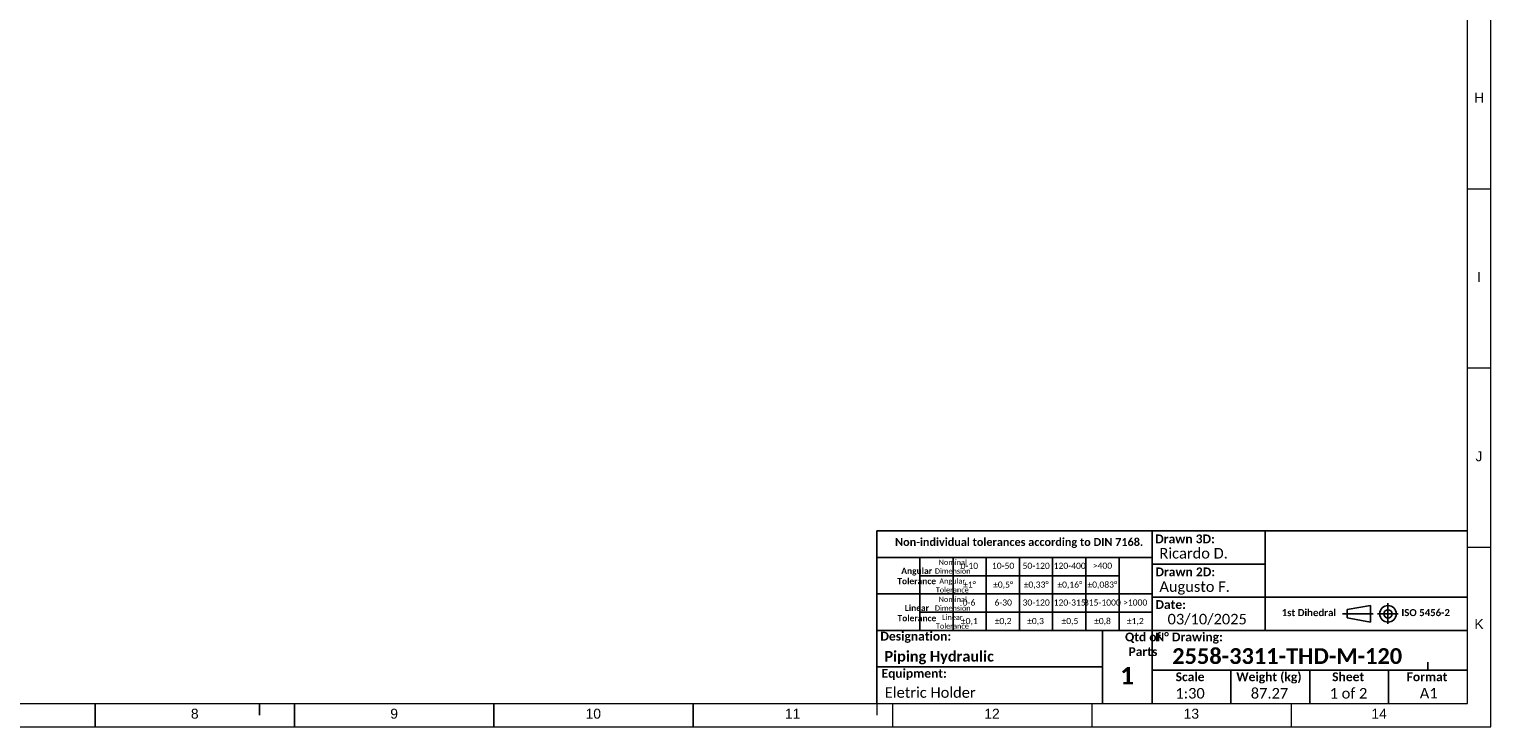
# Model space of a CAD drawing. Header units: millimetres. Extents: x 0 to 25230, y 0 to 17820.
# Tile 108 of 244: x 12020 to 25230, y 0 to 6302. Entities that reach past the tile are written whole.
import ezdxf

# ---------------------------------------------------------------- set-up
doc = ezdxf.new("R2010")
doc.units = ezdxf.units.MM
doc.linetypes.add('SLD-Mista-longa', pattern=[19.05, 15.24, -1.27, 1.27, -1.27])
doc.linetypes.add('SLD-Sólida', pattern=[0])
for name, color, linetype in [('ATENÇÃO', 1, 'SLD-Sólida'), ('DETALHAMENTO', 8, 'SLD-Sólida'), ('PADRÃO_SOLID', 7, 'SLD-Sólida')]:
    doc.layers.add(name, color=color, linetype=linetype)
doc.styles.add('SLDTEXTSTYLE0', font='ARIAL.TTF')
doc.styles.add('SLDTEXTSTYLE1', font='CALIBRIB.TTF')
doc.styles.add('SLDTEXTSTYLE2', font='CALIBRI.TTF')

msp = doc.modelspace()

# ---------------------------------------------------------------- linework, layer by layer
at = {"color": 7, "linetype": 'SLD-Sólida', "lineweight": 18, "ltscale": 30}
for p, q in [((25020, 210), (25020, 17610)), ((25230, 4860), (25230, 6480)), ((25020, 4860), (25230, 4860)), ((25230, 3240), (25230, 4860)), ((25230, 3240), (25230, 4860)), ((25230, 3240), (25230, 4860)), ((25230, 3240), (25020, 3240)), ((25230, 1620), (25230, 3240)), ((25230, 1620), (25020, 1620)), ((25230, 0), (25230, 1620)), ((25230, 0), (25230, 1620)), ((25230, 0), (25230, 1620)), ((750, 210), (25020, 210)), ((19680, 210), (19680, 105)), ((19824, 0), (19824, 210)), ((21626, 0), (21626, 210)), ((23428, 0), (23428, 210)), ((0, 0), (25230, 0))]:
    msp.add_line(p, q, dxfattribs=at)
at = {"layer": 'DETALHAMENTO', "color": 7, "ltscale": 30}
for p, q in [((19680, 210), (19680, 1770)), ((25020, 1770), (19680, 1770)), ((22170, 210), (22170, 1770)), ((23190, 870), (23190, 1770)), ((22170, 1530), (19680, 1530)), ((20070, 1200), (20070, 1530)), ((20370, 870), (20370, 1530)), ((20670, 870), (20670, 1530)), ((20970, 870), (20970, 1530)), ((21270, 870), (21270, 1530)), ((21570, 870), (21570, 1530)), ((21870, 870), (21870, 1530)), ((22170, 1470), (23190, 1470)), ((21870, 1365), (20070, 1365)), ((20070, 1200), (19680, 1200)), ((20370, 1200), (20070, 1200)), ((20070, 870), (20070, 1200)), ((20670, 1200), (20370, 1200)), ((20970, 1200), (20670, 1200)), ((21270, 1200), (20970, 1200)), ((21570, 1200), (21270, 1200)), ((21870, 1200), (21570, 1200)), ((22170, 1200), (21870, 1200)), ((22170, 1170), (23190, 1170)), ((24142, 1095), (23932, 1058)), ((23932, 1058), (23932, 983)), ((24142, 1095), (24142, 945)), ((22170, 1035), (20070, 1035)), ((24142, 945), (23932, 983)), ((22170, 870), (19680, 870)), ((22170, 870), (25020, 870)), ((21720, 540), (19680, 540)), ((22882, 510), (22170, 510)), ((22882, 210), (22882, 510)), ((23595, 510), (22882, 510)), ((23595, 210), (23595, 510)), ((24307, 510), (23595, 510)), ((25020, 510), (24307, 510)), ((24307, 510), (24307, 210)), ((14100, 210), (14100, 105))]:
    msp.add_line(p, q, dxfattribs=at)
at = {"layer": 'DETALHAMENTO', "color": 7, "linetype": 'SLD-Mista-longa', "ltscale": 30}
for p, q in [((24301, 1116), (24301, 929)), ((23891, 1020), (24167, 1020)), ((24394, 1020), (24207, 1020))]:
    msp.add_line(p, q, dxfattribs=at)
at = {"layer": 'DETALHAMENTO', "color": 7, "linetype": 'SLD-Sólida', "ltscale": 30}
for p, q in [((12615, 0), (12615, 210)), ((14417, 0), (14417, 210)), ((16219, 0), (16219, 210)), ((18021, 0), (18021, 210))]:
    msp.add_line(p, q, dxfattribs=at)
at = {"layer": 'DETALHAMENTO', "color": 7, "ltscale": 30}
for radius in [75, 37.5]:
    msp.add_circle((24301, 1020), radius, dxfattribs=at)
at = {"layer": 'PADRÃO_SOLID', "ltscale": 30}
for p, q in [((23190, 1170), (23940, 1170)), ((23940, 1170), (25020, 1170)), ((21720, 210), (21720, 870)), ((24660, 510), (24660, 585))]:
    msp.add_line(p, q, dxfattribs=at)

# ---------------------------------------------------------------- texts
at = {"layer": 'ATENÇÃO', "ltscale": 30, "attachment_point": 2, "style": 'SLDTEXTSTYLE1'}
for s, insert, char_height in [('2558-3311-THD-M-120', (23390, 710), 142.88), ('1', (21943, 541), 159)]:
    msp.add_mtext(s, dxfattribs=dict(at, insert=insert, char_height=char_height))
at = {"layer": 'DETALHAMENTO', "color": 7, "ltscale": 30}
for s, insert, char_height, attachment_point, style in [('H', (25079, 5729), 90, 1, 'SLDTEXTSTYLE0'), ('I', (25106, 4109), 90, 1, 'SLDTEXTSTYLE0'), ('J', (25092, 2489), 90, 1, 'SLDTEXTSTYLE0'), ('Drawn 3D:', (22197, 1737), 79.4, 1, 'SLDTEXTSTYLE1'), ('Non-individual tolerances according to DIN 7168.', (20967, 1705), 71.44, 2, 'SLDTEXTSTYLE1'), ('Ricardo D.', (22235, 1615), 95.2, 1, 'SLDTEXTSTYLE2'), ('Nominal  ^JDimension', (20367, 1510), 47.62, 2, 'SLDTEXTSTYLE2'), ('0-10', (20517, 1482), 55.6, 2, 'SLDTEXTSTYLE2'), ('10-50', (20822, 1482), 55.6, 2, 'SLDTEXTSTYLE2'), ('50-120', (21121, 1482), 55.6, 2, 'SLDTEXTSTYLE2'), ('120-400', (21424, 1482), 55.6, 2, 'SLDTEXTSTYLE2'), ('>400', (21720, 1483), 55.6, 2, 'SLDTEXTSTYLE2'), ('Angular  ^JTolerance', (20041, 1436), 55.56, 2, 'SLDTEXTSTYLE1'), ('Angular  ^JTolerance', (20363, 1340), 47.62, 2, 'SLDTEXTSTYLE2'), ('Drawn 2D:', (22199, 1439), 79.4, 1, 'SLDTEXTSTYLE1'), ('±1°', (20518, 1312), 55.6, 2, 'SLDTEXTSTYLE2'), ('±0,5°', (20822, 1312), 55.6, 2, 'SLDTEXTSTYLE2'), ('±0,33°', (21121, 1312), 55.6, 2, 'SLDTEXTSTYLE2'), ('±0,16°', (21425, 1312), 55.6, 2, 'SLDTEXTSTYLE2'), ('±0,083°', (21719, 1312), 55.6, 2, 'SLDTEXTSTYLE2'), ('Augusto F.', (22235, 1314), 95.2, 1, 'SLDTEXTSTYLE2'), ('Linear  ^JTolerance', (20043, 1101), 55.56, 2, 'SLDTEXTSTYLE1'), ('Nominal  ^JDimension', (20367, 1175), 47.62, 2, 'SLDTEXTSTYLE2'), ('0-6', (20514, 1150), 55.6, 2, 'SLDTEXTSTYLE2'), ('6-30', (20823, 1150), 55.6, 2, 'SLDTEXTSTYLE2'), ('30-120', (21121, 1150), 55.6, 2, 'SLDTEXTSTYLE2'), ('120-315', (21424, 1150), 55.6, 2, 'SLDTEXTSTYLE2'), ('315-1000', (21719, 1150), 55.6, 2, 'SLDTEXTSTYLE2'), ('>1000', (22016, 1150), 55.6, 2, 'SLDTEXTSTYLE2'), ('Date:', (22199, 1144), 79.4, 1, 'SLDTEXTSTYLE1'), ('1st Dihedral', (23832, 1063), 63.5, 3, 'SLDTEXTSTYLE1'), ('ISO 5456-2', (24422, 1063), 63.5, 1, 'SLDTEXTSTYLE1'), ('Linear  ^JTolerance', (20364, 1013), 47.62, 2, 'SLDTEXTSTYLE2'), ('±0,1', (20517, 983), 55.6, 2, 'SLDTEXTSTYLE2'), ('±0,2', (20822, 983), 55.6, 2, 'SLDTEXTSTYLE2'), ('±0,3', (21115, 983), 55.6, 2, 'SLDTEXTSTYLE2'), ('±0,5', (21426, 983), 55.6, 2, 'SLDTEXTSTYLE2'), ('±0,8', (21720, 983), 55.6, 2, 'SLDTEXTSTYLE2'), ('±1,2', (22017, 983), 55.6, 2, 'SLDTEXTSTYLE2'), ('03/10/2025', (22667, 1020), 95.2, 2, 'SLDTEXTSTYLE2'), ('K', (25082, 973), 90, 1, 'SLDTEXTSTYLE0'), ('Designation:', (19713, 858), 79.37, 1, 'SLDTEXTSTYLE1'), ('N° Drawing:', (22198, 851), 79.37, 1, 'SLDTEXTSTYLE1'), ('Piping Hydraulic', (19750, 684), 95.25, 1, 'SLDTEXTSTYLE1'), ('Equipment:', (19723, 522), 79.4, 1, 'SLDTEXTSTYLE1'), ('Scale', (22512, 491), 79.4, 2, 'SLDTEXTSTYLE1'), ('Weight (kg)', (23225, 491), 79.37, 2, 'SLDTEXTSTYLE1'), ('Sheet', (23941, 491), 79.4, 2, 'SLDTEXTSTYLE1'), ('Format', (24654, 491), 79.4, 2, 'SLDTEXTSTYLE1'), ('Eletric Holder', (19753, 357), 95.25, 1, 'SLDTEXTSTYLE2'), ('1:30', (22512, 350), 95.2, 2, 'SLDTEXTSTYLE2'), ('87.27', (23230, 350), 95.2, 2, 'SLDTEXTSTYLE2'), ('1 of 2', (23944, 350), 95.2, 2, 'SLDTEXTSTYLE2'), ('A1', (24669, 351), 95.2, 2, 'SLDTEXTSTYLE2'), ('8', (13481, 163), 90, 1, 'SLDTEXTSTYLE0'), ('9', (15283, 163), 90, 1, 'SLDTEXTSTYLE0'), ('10', (17048, 163), 90, 1, 'SLDTEXTSTYLE0'), ('11', (18850, 163), 90, 1, 'SLDTEXTSTYLE0'), ('12', (20652, 163), 90, 1, 'SLDTEXTSTYLE0'), ('13', (22454, 163), 90, 1, 'SLDTEXTSTYLE0'), ('14', (24151, 163), 90, 1, 'SLDTEXTSTYLE0')]:
    msp.add_mtext(s, dxfattribs=dict(at, insert=insert, char_height=char_height, attachment_point=attachment_point, style=style))
at = {"layer": 'PADRÃO_SOLID', "color": 7, "ltscale": 30, "insert": (22086, 851), "char_height": 79.37, "attachment_point": 2, "style": 'SLDTEXTSTYLE1'}
msp.add_mtext('Qtd of ^JParts', dxfattribs=at)

doc.saveas('drawing.dxf')
